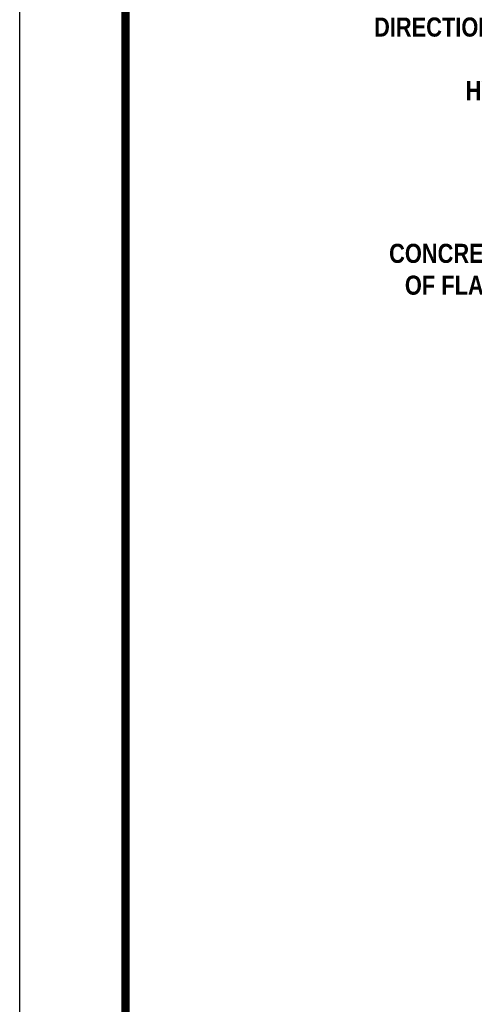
# Model space of a CAD drawing. Extents: x 0.5 to 9, y 11.5 to 22.5.
# Tile 2 of 157: x 0.5 to 2.6, y 14.1 to 18.7. Entities that reach past the tile are written whole.
import ezdxf

# ---------------------------------------------------------------- set-up
doc = ezdxf.new("R2010")
doc.units = 0
doc.header["$MEASUREMENT"] = 0
doc.layers.get('DEFPOINTS').update_dxf_attribs({"linetype": 'CONTINUOUS'})
for name, color, linetype in [('BORDER', 252, 'CONTINUOUS'), ('DIMENSIONS', 7, 'CONTINUOUS'), ('TEXT', 255, 'CONTINUOUS')]:
    doc.layers.add(name, color=color, linetype=linetype)
doc.styles.add('TECHNICAL', font='techb___.ttf')
doc.dimstyles.get("Standard").update_dxf_attribs({"dimtxt": 0.18, "dimasz": 0.18, "dimexe": 0.18, "dimexo": 0.0625, "dimgap": 0.09, "dimtad": 0, "dimtih": 1, "dimtoh": 1, "dimdec": 4, "dimzin": 0, "dimdsep": 46, "dimtxsty": 'Standard', "dimcen": 0.09, "dimadec": 0, "dimazin": 0, "dimtfac": 1, "dimtdec": 4, "dimtofl": 0, "dimtmove": 0, "dimatfit": 3, "dimfxl": 1, "dimtolj": 1, "dimtzin": 0, "dimarcsym": 0})

msp = doc.modelspace()

# ---------------------------------------------------------------- linework, layer by layer
at = {"layer": 'BORDER', "color": 7, "const_width": 0.04}
msp.add_lwpolyline([(1, 12), (1, 22), (8.5, 22), (8.5, 12)], close=True, dxfattribs=at)
at = {"layer": 'DEFPOINTS', "color": 3, "ltscale": 2}
msp.add_lwpolyline([(0.5, 11.5), (0.5, 22.5), (9, 22.5), (9, 11.5)], close=True, dxfattribs=at)

# ---------------------------------------------------------------- texts
at = {"layer": 'DIMENSIONS', "color": 7, "char_height": 0.09, "attachment_point": 9, "style": 'TECHNICAL'}
for s, insert in [('CONCRETE TO BOTTOM\\POF FLANGE ON VALVE', (3.46997, 17.42541)), ('\\A1;', (2.60299, 14.33217))]:
    msp.add_mtext(s, dxfattribs=dict(at, insert=insert))
at = {"layer": 'TEXT', "color": 7, "insert": (3.39305, 19.03448), "char_height": 0.09, "width": 4.2476, "attachment_point": 2, "style": 'TECHNICAL'}
msp.add_mtext('2" MAINGUARD HYDRANT MAY BE PURCHASED FROM DISTRICT\\PNATIONAL STANDARD THREAD\\PDIRECTION OF OPENING COUNTER CLOCKWISE \\PTO BE BURIED 4 FT\\PHYDRANT TO BE PAINTED RED', dxfattribs=at)

# ---------------------------------------------------------------- leaders
at = {"layer": 'DIMENSIONS', "color": 7, "path_type": 1, "annotation_type": 0, "has_hookline": 1, "hookline_direction": 1, "text_width": 1.40092}
msp.add_leader([(5.16275, 17.0956), (4.63528, 17.16589), (4.13712, 17.20103), (3.63896, 17.35333), (3.66068, 17.48966), (3.49842, 17.51862)], dimstyle='Standard', override={"dimscale": 0.5, "dimtxsty": 'TECHNICAL', "dimclrt": 7}, dxfattribs=at)

doc.saveas('drawing.dxf')
